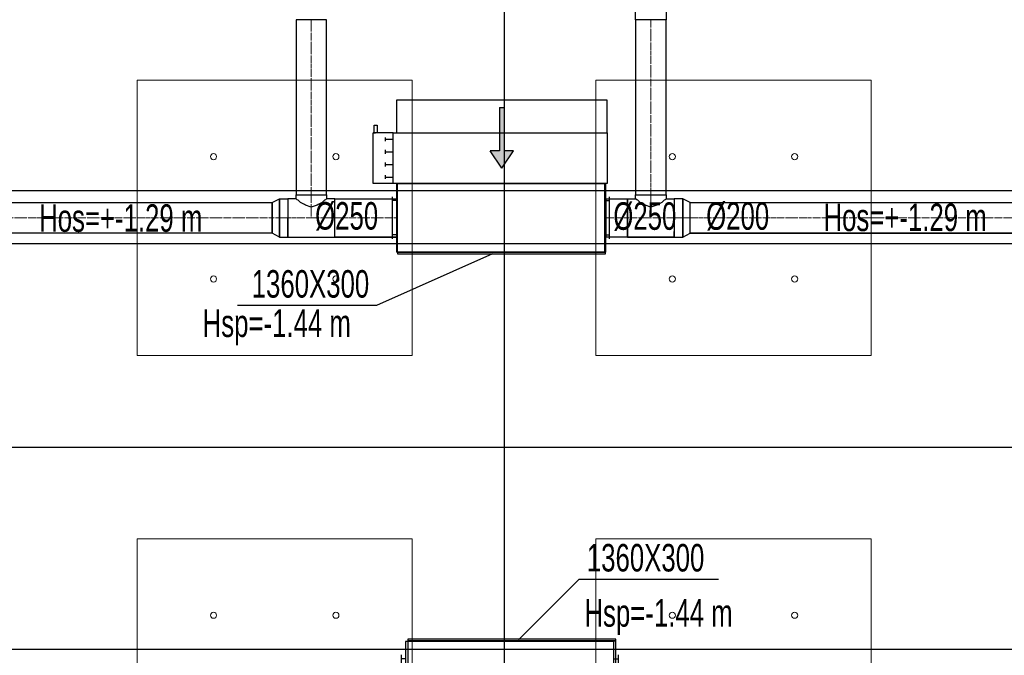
# Model space of a CAD drawing. Header units: centimetres. Extents: x -228435 to 46820, y -89367 to 152985.
# Tile 221 of 252: x -7707 to -1269, y 57638 to 61796. Entities that reach past the tile are written whole.
import ezdxf
from ezdxf.enums import TextEntityAlignment as Align

# ---------------------------------------------------------------- set-up
doc = ezdxf.new("R2010")
doc.units = ezdxf.units.CM
doc.header["$LTSCALE"] = 50
doc.header["$PDMODE"] = 35
doc.header["$PDSIZE"] = 0.1
for name, pattern in [('CADVENT_CENTERLINE', [9.9, 7.4, -1, 0.5, -1]), ('CADVENT_HIDDEN', [0.8, 0.25, -0.55]), ('Kondygnacja  -0_5$0$HIDDEN', [9.525, 6.35, -3.175]), ('Kondygnacja  -0_5$0$HIDDEN2', [4.7625, 3.175, -1.5875]), ('Osie rzutów$0$DASHDOT2', [12.7, 6.35, -3.175, 0, -3.175])]:
    doc.linetypes.add(name, pattern=pattern)
doc.layers.get('0').update_dxf_attribs({"color": 8})
doc.layers.get('DEFPOINTS').update_dxf_attribs({"color": 8})
for name, color, linetype in [('01-103-Went PP_poziom-0_5$0$L_Nawiew', 3, 'Continuous'), ('bgde-nawiewEXP', 1, 'Continuous'), ('bgde-nawiewHIDDEN', 1, 'Continuous'), ('bgde-tekst', 7, 'Continuous'), ('bgde-wywiewSOL', 5, 'Continuous'), ('Kondygnacja  -0_5$0$ARCH_KONSTR_POWYŻEJ RZUTU', 8, 'Kondygnacja  -0_5$0$HIDDEN'), ('Kondygnacja  -0_5$0$ARCH_KONSTR_POWYŻEJ RZUTU_IST', 8, 'Kondygnacja  -0_5$0$HIDDEN2'), ('Osie rzutów$0$ARCH_INFO_OSIE_IST', 8, 'Osie rzutów$0$DASHDOT2'), ('Osie rzutów$0$ARCH_INFO_OSIE_OPISY_IST', 8, 'Continuous')]:
    doc.layers.add(name, color=color, linetype=linetype)
for name, color, linetype, lineweight in [('bgde-nawiewCEN', 7, 'Continuous', 13), ('Kondygnacja  -0_5$0$ARCH_INFO_WYMIARY', 8, 'Continuous', 9), ('SU Lampy kwadratowe  -05$0$ARCH_SUFITY_PODWIESZANE', 8, 'Continuous', 9)]:
    doc.layers.add(name, color=color, linetype=linetype, lineweight=lineweight)
doc.styles.add('Kondygnacja  -0_5$0$Romans', font='Romans.shx', dxfattribs={"width": 0.7})
doc.dimstyles.new('Kondygnacja  -0_5$0$Wymiary 1-100', dxfattribs={"dimtxt": 12, "dimasz": 10, "dimexe": 5, "dimexo": 0, "dimgap": 4, "dimtad": 1, "dimrnd": 0.5, "dimzin": 12, "dimdsep": 46, "dimtxsty": 'Kondygnacja  -0_5$0$Romans', "dimblk": 'Kondygnacja  -0_5$0$_Oblique', "dimcen": 10, "dimdle": 10, "dimclrt": 55, "dimazin": 0, "dimtfac": 1, "dimtmove": 1, "dimatfit": 3, "dimfxl": 0, "dimtolj": 1, "dimtzin": 0, "dimarcsym": 0})

# ---------------------------------------------------------------- blocks, each defined once
blk = doc.blocks.new('Osie rzutów')
at = {"layer": 'Osie rzutów$0$ARCH_INFO_OSIE_IST', "ltscale": 10}
for p, q in [((11660, 12510), (11660, 4623.26)), ((4436.04, 10400), (13655, 10400))]:
    blk.add_line(p, q, dxfattribs=at)
blk = doc.blocks.new('SU Lampy kwadratowe  -05$0$moduł sufitu')
at = {"layer": 'SU Lampy kwadratowe  -05$0$ARCH_SUFITY_PODWIESZANE'}
for points in [[(60, -60), (240, -60), (240, -240), (60, -240)], [(360, -60), (540, -60), (540, -240), (360, -240)], [(60, -360), (240, -360), (240, -540), (60, -540)], [(360, -360), (540, -360), (540, -540), (360, -540)]]:
    blk.add_lwpolyline(points, close=True, dxfattribs=at)
for centre in [(110, -110), (190, -110), (410, -110), (490, -110), (110, -190), (190, -190), (410, -190), (490, -190), (110, -410), (190, -410), (410, -410), (490, -410), (110, -490), (190, -490), (410, -490), (490, -490)]:
    blk.add_circle(centre, 2, dxfattribs=at)
blk = doc.blocks.new('SU Lampy kwadratowe  -05')
at = {"layer": 'SU Lampy kwadratowe  -05$0$ARCH_SUFITY_PODWIESZANE'}
blk.add_lwpolyline([(11720, 10640), (11900, 10640), (11900, 10460), (11720, 10460)], close=True, dxfattribs=at)
for centre in [(11770, 10590), (11850, 10590), (11770, 10510), (11850, 10510)]:
    blk.add_circle(centre, 2, dxfattribs=at)
for p in [(11060, 11000), (11060, 10400), (11660, 10400)]:
    blk.add_blockref('SU Lampy kwadratowe  -05$0$moduł sufitu', p, dxfattribs=at)
blk = doc.blocks.new('Kondygnacja  -0_5$0$konstrukcja istniejąca -0.5')
at = {"layer": 'Kondygnacja  -0_5$0$ARCH_KONSTR_POWYŻEJ RZUTU_IST', "ltscale": 10}
for points in [[(11138, 10567.89), (12182, 10567.89)], [(12182, 10532.89), (11138, 10532.89)], [(11138, 10267.89), (12182, 10267.89)]]:
    blk.add_lwpolyline(points, dxfattribs=at)
blk = doc.blocks.new('Kondygnacja  -0_5$0$_Oblique')
at = {"color": 0, "linetype": 'ByBlock', "lineweight": -2}
blk.add_line((-0.5, -0.5), (0.5, 0.5), dxfattribs=at)
blk = doc.blocks.new('*D212')
at = {"layer": 'DEFPOINTS', "color": 0}
for p in [(-30586.3, 81900), (-30681.1, 12489.5), (9064, 12489.5)]:
    blk.add_point(p, dxfattribs=at)
at = {"layer": 'Kondygnacja  -0_5$0$ARCH_INFO_WYMIARY', "color": 0, "lineweight": -2}
for p, q in [((-30673.1, 81900), (-30686.1, 81900)), ((-30681.1, 81910), (-30681.1, 12479.5)), ((-30673.1, 12489.5), (-30686.1, 12489.5))]:
    blk.add_line(p, q, dxfattribs=at)
at = {"layer": 'Kondygnacja  -0_5$0$ARCH_INFO_WYMIARY', "color": 0, "lineweight": -2, "xscale": 10, "yscale": 10, "zscale": 10}
for p, rotation in [((-30681.1, 81900), 90), ((-30681.1, 12489.5), 270)]:
    blk.add_blockref('Kondygnacja  -0_5$0$_Oblique', p, dxfattribs=dict(at, rotation=rotation))
at = {"layer": 'Kondygnacja  -0_5$0$ARCH_INFO_WYMIARY', "color": 55, "insert": (-30691.1, 47194.8), "char_height": 12, "attachment_point": 5, "rotation": 90, "style": 'Kondygnacja  -0_5$0$Romans'}
blk.add_mtext('\\A1;69410.5', dxfattribs=at)
blk = doc.blocks.new('*a398')
at = {"layer": 'bgde-tekst'}
blk.add_line((0, 0), (911, 0), dxfattribs=at)
blk = doc.blocks.new('*a478')
at = {"layer": 'bgde-tekst'}
blk.add_line((0, 0), (911, 0), dxfattribs=at)
blk = doc.blocks.new('A$C5B3E7367')
at = {"layer": '01-103-Went PP_poziom-0_5$0$L_Nawiew'}
h = blk.add_hatch(color=256, dxfattribs=at)
h.paths.add_polyline_path([(215, 704), (215, 674), (331.7, 674), (331.7, 612.1), (445.9, 689), (331.7, 765.9), (331.7, 704)])
h.paths.add_polyline_path([(48.3, 704), (48.3, 674), (215, 674), (215, 704)])
for p, q in [((215, 1525), (165, 1525)), ((165, 1525), (165, 1505)), ((165, 1505), (215, 1505)), ((215, 1400), (215, 1530)), ((545, 1530), (215, 1530)), ((215, 1530), (215, 1515)), ((545, 1400), (545, 1530)), ((243.8, 1452), (268.8, 1452)), ((256.2, 1452), (256.2, 1400)), ((326.2, 1452), (351.2, 1452)), ((338.8, 1452), (338.8, 1400)), ((408.8, 1452), (433.8, 1452)), ((421.2, 1452), (421.2, 1400)), ((491.2, 1452), (516.2, 1452)), ((503.8, 1452), (503.8, 1400)), ((0, 1378), (215, 1378)), ((0, 0), (0, 1378)), ((545, 1400), (215, 1400)), ((215, 1400), (215, 1378)), ((215, 1378), (215, 0)), ((545, 0), (545, 1400)), ((445.9, 689), (331.7, 765.9)), ((331.7, 704), (331.7, 765.9)), ((48.3, 704), (331.7, 704)), ((48.3, 704), (48.3, 674)), ((48.3, 674), (331.7, 674)), ((445.9, 689), (331.7, 612.1)), ((331.7, 612.1), (331.7, 674)), ((215, 0), (0, 0)), ((215, 0), (545, 0))]:
    blk.add_line(p, q, dxfattribs=at)
blk = doc.blocks.new('A$C53CA46B8')
at = {"layer": 'bgde-wywiewSOL'}
for p, q in [((200.4, 481.1), (-249.6, 481.1)), ((-249.6, 481.1), (-249.6, -878.9)), ((112.9, 511.1), (-162.1, 511.1)), ((-137.1, 481.1), (-137.1, 511.1)), ((87.9, 481.1), (87.9, 511.1)), ((200.4, 481.1), (200.4, -878.9)), ((200.4, -878.9), (-249.6, -878.9)), ((-137.1, -878.9), (-137.1, -908.9)), ((87.9, -878.9), (87.9, -908.9)), ((112.9, -908.9), (-162.1, -908.9))]:
    blk.add_line(p, q, dxfattribs=at)
at = {"layer": '01-103-Went PP_poziom-0_5$0$L_Nawiew'}
blk.add_blockref('A$C5B3E7367', (-794.6, -893.9), dxfattribs=at)

msp = doc.modelspace()

# ---------------------------------------------------------------- linework, layer by layer
at = {"layer": 'bgde-nawiewCEN', "linetype": 'CADVENT_CENTERLINE', "ltscale": 0.06}
for p, q in [((-5800.35, 60649.264), (-5800.35, 61796.041)), ((-3579.969, 61796.041), (-3579.969, 60649.264)), ((-5800.35, 60649.264), (-5800.35, 60499.264)), ((-3579.969, 60649.264), (-3579.969, 60499.264)), ((-6056.35, 60499.264), (-8294.579, 60499.264)), ((-5953.35, 60499.264), (-6056.35, 60499.264)), ((-5953.35, 60499.264), (-5800.35, 60499.264)), ((-5800.35, 60499.264), (-5647.35, 60499.264)), ((-5647.35, 60499.264), (-5240.969, 60499.264)), ((-5236.969, 60499.264), (-5240.969, 60499.264)), ((-3876.969, 60499.264), (-3872.969, 60499.264)), ((-3732.969, 60499.264), (-3872.969, 60499.264)), ((-3579.969, 60499.264), (-3732.969, 60499.264)), ((-3426.969, 60499.264), (-3579.969, 60499.264)), ((-3426.969, 60499.264), (-3323.969, 60499.264)), ((-3323.969, 60499.264), (-768.172, 60499.264))]:
    msp.add_line(p, q, dxfattribs=at)
at = {"layer": 'bgde-nawiewEXP', "linetype": 'Continuous'}
for points in [[(-3679.969, 60649.264), (-3479.969, 60649.264), (-3479.969, 61796.041), (-3679.969, 61796.041), (-3679.969, 61996.041), (-3672.357, 62034.309), (-3650.679, 62066.752), (-3618.237, 62088.429), (-3579.969, 62096.041), (-3541.7, 62088.429), (-3509.258, 62066.752), (-3487.581, 62034.309), (-3479.969, 61996.041), (-3479.969, 61796.041), (-3679.969, 61796.041)], [(-5900.35, 60649.264), (-5700.35, 60649.264), (-5700.35, 61796.041), (-5900.35, 61796.041)], [(-5236.969, 60264.264), (-3876.969, 60264.264), (-3876.969, 60274.264), (-5236.969, 60274.264), (-5236.969, 60724.264), (-3876.969, 60724.264), (-3876.969, 60274.264), (-5236.969, 60274.264)], [(-8294.579, 60399.264), (-8294.579, 60599.264), (-6056.35, 60599.264), (-6056.35, 60399.264), (-6056.35, 60399.264), (-6056.35, 60599.264), (-6008.193, 60624.264), (-6008.193, 60374.264), (-6056.35, 60399.264), (-6056.35, 60399.264)], [(-3872.969, 60374.264), (-3872.969, 60624.264), (-3732.969, 60624.264), (-3732.969, 60374.264)], [(-3426.969, 60374.264), (-3372.126, 60374.264), (-3372.126, 60624.264), (-3426.969, 60624.264), (-3426.969, 60383.779)], [(-3372.126, 60374.264), (-3323.969, 60399.264), (-3323.969, 60599.264), (-3372.126, 60624.264), (-3372.126, 60383.779)], [(-5169.902, 57733.36), (-3809.902, 57733.36), (-3809.902, 57743.36), (-5169.902, 57743.36)], [(-5169.902, 57283.36), (-3809.902, 57283.36), (-3809.902, 57733.36), (-5169.902, 57733.36)]]:
    msp.add_lwpolyline(points, close=True, dxfattribs=at)
for points in [[(-5900.35, 60624.264), (-5900.35, 60649.264), (-5700.35, 60649.264), (-5700.35, 60624.264)], [(-3732.969, 60374.264), (-3732.969, 60624.264), (-3679.969, 60624.264), (-3679.969, 60649.264), (-3479.969, 60649.264), (-3479.969, 60624.264), (-3487.581, 60616.652), (-3493.973, 60614.749), (-3509.258, 60599.465), (-3535.715, 60587.653), (-3541.7, 60581.667), (-3579.969, 60570.275), (-3618.237, 60581.667), (-3624.223, 60587.653), (-3650.679, 60599.465), (-3665.964, 60614.749), (-3672.357, 60616.652), (-3679.969, 60624.264)], [(-6008.193, 60374.264), (-6008.193, 60624.264), (-5953.35, 60624.264), (-5953.35, 60451.429)], [(-5953.35, 60374.264), (-5647.35, 60374.264), (-5647.35, 60624.264), (-5700.35, 60624.264), (-5707.962, 60616.652), (-5714.354, 60614.749), (-5729.639, 60599.465), (-5756.096, 60587.653), (-5762.081, 60581.667), (-5800.35, 60570.275), (-5838.618, 60581.667), (-5844.604, 60587.653), (-5871.06, 60599.465), (-5886.345, 60614.749), (-5892.738, 60616.652), (-5900.35, 60624.264), (-5953.35, 60624.264), (-5953.35, 60383.779)], [(-5647.35, 60374.264), (-5647.35, 60624.264), (-5240.969, 60624.264), (-5240.969, 60547.1)], [(-5240.969, 60374.264), (-5240.969, 60624.264), (-5236.969, 60624.264)], [(-5240.969, 60547.1), (-5240.969, 60587.653)], [(-3876.969, 60374.264), (-3872.969, 60374.264), (-3872.969, 60624.264), (-3876.969, 60624.264)], [(-3479.969, 60624.264), (-3426.969, 60624.264), (-3426.969, 60383.779)], [(-3323.969, 60399.264), (-3323.969, 60599.264), (-768.173, 60599.264), (-768.173, 60428.554)], [(-5240.969, 60410.876), (-5240.969, 60547.1)], [(-5240.969, 60547.1), (-5240.969, 60499.264)], [(-5953.35, 60451.429), (-5953.35, 60499.264)], [(-6056.35, 60399.264), (-6056.35, 60406.876)], [(-5953.35, 60410.876), (-5953.35, 60451.429)], [(-5953.35, 60451.429), (-5953.35, 60410.876)], [(-5953.35, 60410.876), (-5953.35, 60383.779)], [(-5953.35, 60383.779), (-5953.35, 60410.876)], [(-5240.969, 60410.876), (-5240.969, 60383.779)], [(-5240.969, 60374.264), (-5240.969, 60410.876)], [(-3426.969, 60374.264), (-3426.969, 60410.876)], [(-3323.969, 60399.264), (-768.173, 60399.264)], [(-768.173, 60399.264), (-3323.969, 60399.264)], [(-6008.193, 60374.264), (-5953.35, 60374.264), (-5953.35, 60383.779)], [(-5953.35, 60374.264), (-5953.35, 60383.779)], [(-5953.35, 60383.779), (-5953.35, 60374.264)], [(-5953.35, 60383.779), (-5953.35, 60374.264)], [(-5647.35, 60374.264), (-5240.969, 60374.264)], [(-5240.969, 60374.264), (-5647.35, 60374.264)], [(-5240.969, 60374.264), (-5236.969, 60374.264)], [(-3732.969, 60374.264), (-3426.969, 60374.264)], [(-3426.969, 60374.264), (-3732.969, 60374.264)]]:
    msp.add_lwpolyline(points, dxfattribs=at)
at = {"layer": 'bgde-nawiewHIDDEN', "linetype": 'CADVENT_HIDDEN'}
for points in [[(-5236.969, 60374.264), (-5236.969, 60624.264)], [(-3876.969, 60374.264), (-3876.969, 60624.264)]]:
    msp.add_lwpolyline(points, dxfattribs=at)
at = {"layer": 'bgde-tekst'}
for points in [[(-5371.822, 59927.868), (-4612.872, 60267.593), (-4612.872, 60267.593)], [(-4048.876, 58136.361), (-4446.052, 57738.74), (-4446.052, 57738.74)]]:
    msp.add_lwpolyline(points, dxfattribs=at)
at = {"layer": 'bgde-tekst', "elevation": 1920}
for points in [[(-5371.822, 59927.868), (-4612.872, 60267.593), (-4612.872, 60267.593)], [(-4048.876, 58136.361), (-4446.052, 57738.74), (-4446.052, 57738.74)]]:
    msp.add_lwpolyline(points, dxfattribs=at)

# ---------------------------------------------------------------- block references
at = {"layer": '01-103-Went PP_poziom-0_5$0$L_Nawiew', "xscale": -1}
for p, rotation in [((-4759.345, 60475.569, 210.499), 90), ((-4305.059, 57527.616, 2865), 270)]:
    msp.add_blockref('A$C53CA46B8', p, dxfattribs=dict(at, rotation=rotation))
at = {"layer": 'bgde-tekst'}
for name, p in [('*a478', (-6282.822, 59927.868)), ('*a478', (-6282.822, 59927.868, 1920)), ('*a398', (-4048.876, 58136.361)), ('*a398', (-4048.876, 58136.361, 1920))]:
    msp.add_blockref(name, p, dxfattribs=at)
at = {"layer": 'Kondygnacja  -0_5$0$ARCH_KONSTR_POWYŻEJ RZUTU', "xscale": 10, "yscale": 10, "zscale": 10}
msp.add_blockref('Kondygnacja  -0_5$0$konstrukcja istniejąca -0.5', (-121140, -45000), dxfattribs=at)
at = {"layer": 'Osie rzutów$0$ARCH_INFO_OSIE_OPISY_IST', "xscale": 10, "yscale": 10, "zscale": 10}
msp.add_blockref('Osie rzutów', (-121140, -45000), dxfattribs=at)
at = {"layer": 'SU Lampy kwadratowe  -05$0$ARCH_SUFITY_PODWIESZANE', "xscale": 10, "yscale": 10, "zscale": 10}
msp.add_blockref('SU Lampy kwadratowe  -05', (-121140, -45000), dxfattribs=at)

# ---------------------------------------------------------------- texts
at = {"layer": 'bgde-tekst', "width": 0.7}
for s, p in [('Hos=+-1.29 m ', (-7580.44, 60408.419)), ('Hos=+-1.29 m ', (-7580.44, 60408.419, 1920)), ('%%c250', (-5775.411, 60422.761, -1290)), ('%%c250', (-5775.411, 60422.761, 630)), ('%%c250', (-3825.768, 60421.411, -1290)), ('%%c250', (-3825.768, 60421.411, 630)), ('%%c200', (-3218.65, 60421.729)), ('%%c200', (-3218.65, 60421.729, 1920)), ('Hos=+-1.29 m ', (-2451.575, 60413.057)), ('Hos=+-1.29 m ', (-2451.575, 60413.057, 1920)), ('Hsp=-1.44 m ', (-6511.036, 59720.621)), ('Hsp=-1.44 m ', (-6511.036, 59720.621, 1920)), ('1360X300', (-3998.876, 58186.361)), ('1360X300', (-3998.876, 58186.361, 1920)), ('Hsp=-1.44 m ', (-4014.68, 57825.41)), ('Hsp=-1.44 m ', (-4014.68, 57825.41, 1920))]:
    msp.add_text(s, height=180, dxfattribs=at).set_placement(p)
for p in [(-5421.822, 59977.868), (-5421.822, 59977.868, 1920)]:
    msp.add_text('1360X300', height=180, dxfattribs=at).set_placement(p, align=Align.RIGHT)

# ---------------------------------------------------------------- dimensions: what is measured, and where the dimension line sits
at = {"layer": 'Kondygnacja  -0_5$0$ARCH_INFO_WYMIARY'}
dim = msp.add_linear_dim(base=(-30681.114, 12489.5), p1=(-30586.301, 81900), p2=(9064, 12489.5), angle=90, dimstyle='Kondygnacja  -0_5$0$Wymiary 1-100', dxfattribs=at)
dim.commit()
dim.dimension.update_dxf_attribs({"geometry": '*D212', "text_midpoint": (-30691.114, 47194.75)})

doc.saveas('drawing.dxf')
